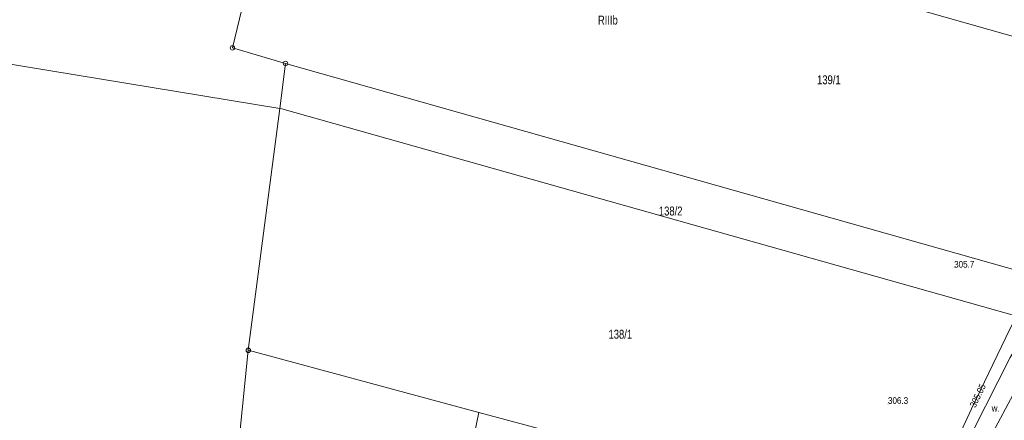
# Model space of a CAD drawing. Header units: metres. Extents: x 7423100 to 7429434, y 5527887 to 5533362.
# Tile 17 of 40: x 7427033 to 7427143, y 5531499 to 5531544. Entities that reach past the tile are written whole.
import ezdxf
from ezdxf.enums import TextEntityAlignment as Align

# ---------------------------------------------------------------- set-up
doc = ezdxf.new("R2010")
doc.units = ezdxf.units.M
doc.header["$MEASUREMENT"] = 0
doc.linetypes.add('219-500', pattern=[0])
doc.layers.get('0').update_dxf_attribs({"color": 2, "linetype": 'CONTINUOUS', "lineweight": 5})
for name, color, linetype in [('202-punkt graniczny', 7, 'CONTINUOUS'), ('203-punkt graniczny', 7, 'CONTINUOUS'), ('209-oznaczenie konturu klasyfikacyjnego', 7, 'CONTINUOUS'), ('211-numer działki ewidencyjnej', 7, 'CONTINUOUS'), ('217-kontur klasyfikacyjny', 7, 'CONTINUOUS'), ('218-kontur użytku gruntowego', 7, 'CONTINUOUS'), ('219-działka ewidencyjna', 7, 'CONTINUOUS'), ('pikieta naturalna', 7, 'CONTINUOUS'), ('pikieta naturalna-Atr2', 7, 'CONTINUOUS'), ('przewód gazowy', 7, 'CONTINUOUS'), ('rzedna', 7, 'CONTINUOUS'), ('rzedna-Atr2', 7, 'CONTINUOUS'), ('rów przydrożny (poligon)', 7, 'CONTINUOUS'), ('rów przydrożny (poligon)-Atr17', 7, 'CONTINUOUS')]:
    doc.layers.add(name, color=color, linetype=linetype)
doc.styles.get("Standard").update_dxf_attribs({"font": 'Working1250.shx', "width": 0.75})

# ---------------------------------------------------------------- blocks, each defined once
blk = doc.blocks.new('202')
at = {"color": 0, "linetype": 'Continuous', "lineweight": 0}
blk.add_circle((0, 0), 0.25, dxfattribs=at)
blk = doc.blocks.new('203')
at = {"linetype": 'Continuous', "lineweight": 0}
h = blk.add_hatch(color=0, dxfattribs=at)
edge = h.paths.add_edge_path()
edge.add_arc((0, 0), 0.045, 0, 360)
blk = doc.blocks.new('PW01')
at = {"linetype": 'Continuous', "lineweight": 13}
h = blk.add_hatch(color=0, dxfattribs=at)
edge = h.paths.add_edge_path()
edge.add_arc((0, 0), 0.045, 0, 360)

msp = doc.modelspace()

# ---------------------------------------------------------------- linework, layer by layer
at = {"layer": '217-kontur klasyfikacyjny', "color": 92, "linetype": 'Continuous', "lineweight": 18, "flags": 128}
for points in [[(7427030.31, 5531539.51), (7427061.88, 5531534.34)], [(7427061.88, 5531534.34), (7427058.36, 5531507.24)], [(7427058.36, 5531507.24), (7427055.02, 5531474.2)], [(7427081.2, 5531485.84), (7427084.18, 5531500.28)], [(7427084.18, 5531500.28), (7427097.67, 5531496.64)]]:
    msp.add_lwpolyline(points, dxfattribs=at)
at = {"layer": '218-kontur użytku gruntowego', "color": 3, "linetype": 'Continuous', "lineweight": 18, "flags": 128}
for points in [[(7427030.31, 5531539.51), (7427061.88, 5531534.34)], [(7427061.88, 5531534.34), (7427058.36, 5531507.24)], [(7427058.36, 5531507.24), (7427055.02, 5531474.2)], [(7427084.18, 5531500.28), (7427081.2, 5531485.84)], [(7427081.2, 5531485.84), (7427084.18, 5531500.28)], [(7427097.67, 5531496.64), (7427084.18, 5531500.28)], [(7427084.18, 5531500.28), (7427097.67, 5531496.64)]]:
    msp.add_lwpolyline(points, dxfattribs=at)
at = {"layer": '219-działka ewidencyjna', "color": 7, "linetype": '219-500', "lineweight": 18, "flags": 128}
for points in [[(7427062.49, 5531565.55), (7427161.29, 5531537.49)], [(7427060.58, 5531557.7), (7427056.58, 5531541.11)], [(7427056.58, 5531541.11), (7427062.53, 5531539.37)], [(7427062.53, 5531539.37), (7427061.88, 5531534.34)], [(7427062.53, 5531539.37), (7427147.2, 5531515.41)], [(7427061.88, 5531534.34), (7427058.36, 5531507.24)], [(7427061.88, 5531534.34), (7427062.12, 5531534.28)], [(7427062.12, 5531534.28), (7427144.94, 5531510.92)], [(7427055.02, 5531474.2), (7427058.36, 5531507.24)], [(7427058.36, 5531507.24), (7427084.18, 5531500.28)], [(7427084.18, 5531500.28), (7427097.67, 5531496.64)]]:
    msp.add_lwpolyline(points, dxfattribs=at)
at = {"layer": 'przewód gazowy', "color": 52, "linetype": 'Continuous', "lineweight": 18, "flags": 128}
msp.add_lwpolyline([(7427146.61, 5531515.23), (7427143.66, 5531509.67), (7427139.33, 5531500.7), (7427134.4, 5531490.06), (7427134.09, 5531489.69), (7427131.57, 5531487.95), (7427131.24, 5531487.52), (7427129.8, 5531484.01), (7427129.67, 5531483.75)], dxfattribs=at)
at = {"layer": 'rów przydrożny (poligon)', "color": 7, "linetype": 'Continuous', "lineweight": 18, "flags": 128}
msp.add_lwpolyline([(7427140.01, 5531494.82), (7427145.71, 5531505.52), (7427150.06, 5531513.93), (7427148.65, 5531514.85), (7427143.66, 5531506.42), (7427138.17, 5531495.6), (7427134.87, 5531488.22), (7427132.64, 5531482.47), (7427134.03, 5531481.9), (7427136.7, 5531487.87)], close=True, dxfattribs=at)

# ---------------------------------------------------------------- block references
at = {"layer": '202-punkt graniczny', "color": 7, "linetype": 'Continuous', "lineweight": 18}
for p in [(7427056.58, 5531541.11), (7427062.53, 5531539.37), (7427058.36, 5531507.24)]:
    msp.add_blockref('202', p, dxfattribs=at)
at = {"layer": '203-punkt graniczny', "color": 7, "linetype": 'Continuous', "lineweight": 18}
for p in [(7427061.88, 5531534.34), (7427062.12, 5531534.28), (7427084.18, 5531500.28)]:
    msp.add_blockref('203', p, dxfattribs=at)
at = {"layer": 'pikieta naturalna', "color": 7, "linetype": 'Continuous', "lineweight": 13}
for p in [(7427137.39, 5531516.5), (7427129.98, 5531501.24)]:
    msp.add_blockref('PW01', p, dxfattribs=at)
at = {"layer": 'rzedna', "color": 52, "linetype": 'Continuous', "lineweight": 18}
msp.add_blockref('PW01', (7427139.33, 5531500.7), dxfattribs=at)

# ---------------------------------------------------------------- texts
at = {"layer": '209-oznaczenie konturu klasyfikacyjnego', "color": 3, "linetype": 'Continuous', "lineweight": 18, "width": 0.79}
msp.add_text('RIIIb', height=1, dxfattribs=at).set_placement((7427097.5, 5531543.73))
at = {"layer": '211-numer działki ewidencyjnej', "color": 7, "linetype": 'Continuous', "lineweight": 18, "width": 0.79}
for s, p in [('139/1', (7427122.04, 5531538.04)), ('138/2', (7427104.33, 5531523.34)), ('138/1', (7427098.69, 5531509.54))]:
    msp.add_text(s, height=1, dxfattribs=at).set_placement(p, align=Align.TOP_LEFT)
at = {"layer": 'pikieta naturalna-Atr2', "color": 7, "width": 0.9}
for s, p in [('305.7', (7427137.39, 5531516.5)), ('306.3', (7427129.98, 5531501.24))]:
    msp.add_text(s, height=0.75, dxfattribs=at).set_placement(p)
at = {"layer": 'rzedna-Atr2', "color": 40, "width": 0.9}
msp.add_text('305.05', height=0.75, rotation=64.232, dxfattribs=at).set_placement((7427139.43, 5531500.92), align=Align.MIDDLE_LEFT)
at = {"layer": 'rów przydrożny (poligon)-Atr17', "color": 7, "width": 0.9}
msp.add_text('w.', height=0.75, dxfattribs=at).set_placement((7427141.59, 5531500.38))

doc.saveas('drawing.dxf')
